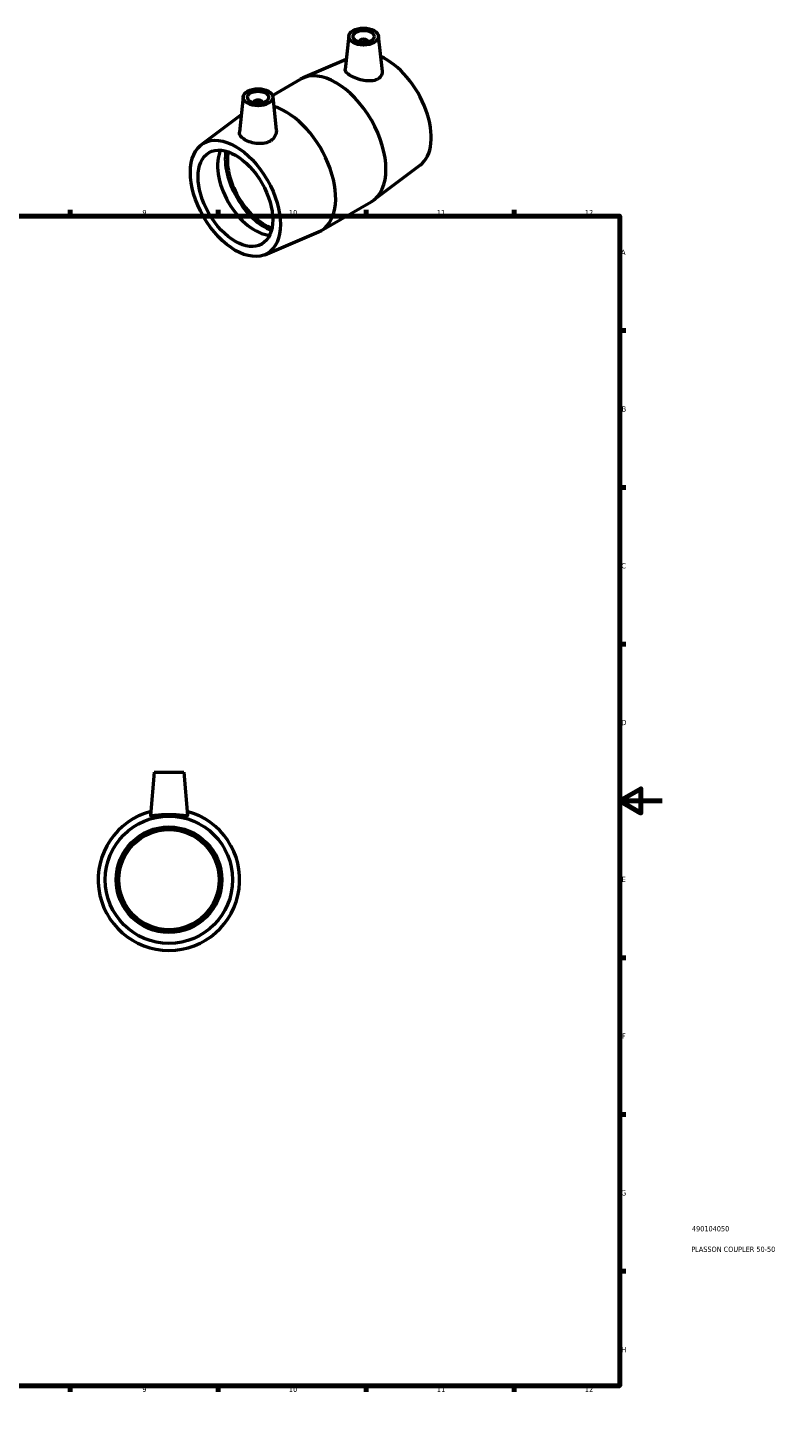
# Model space of a CAD drawing. Header units: millimetres. Extents: x 0 to 895, y 0 to 752.
# Tile 5 of 5: x 541 to 895, y 0 to 663. Entities that reach past the tile are written whole.
import ezdxf

# ---------------------------------------------------------------- set-up
doc = ezdxf.new("R2010")
doc.units = ezdxf.units.MM
for name, color, linetype, lineweight in [('Border (ISO)', 7, 'Continuous', 70), ('Title (ISO)', 7, 'Continuous', 50), ('Visible (ISO)', 7, 'Continuous', 50)]:
    doc.layers.add(name, color=color, linetype=linetype, lineweight=lineweight)
doc.styles.add('Note Text (ISO)', font='tahoma.ttf')

# ---------------------------------------------------------------- blocks, each defined once
blk = doc.blocks.new('Borders Default Border')
at = {"layer": 'Border (ISO)'}
for p, q in [((70.08, 574), (70.08, 576.9)), ((140.17, 574), (140.17, 576.9)), ((210.25, 574), (210.25, 576.9)), ((280.33, 574), (280.33, 576.9)), ((350.42, 574), (350.42, 576.9)), ((490.58, 574), (490.58, 576.9)), ((560.67, 574), (560.67, 576.9)), ((630.75, 574), (630.75, 576.9)), ((700.83, 574), (700.83, 576.9)), ((770.92, 574), (770.92, 576.9)), ((20, 519.75), (17.1, 519.75)), ((821, 519.75), (823.9, 519.75)), ((20, 445.5), (17.1, 445.5)), ((821, 445.5), (823.9, 445.5)), ((20, 371.25), (17.1, 371.25)), ((821, 371.25), (823.9, 371.25)), ((20, 222.75), (17.1, 222.75)), ((821, 222.75), (823.9, 222.75)), ((20, 148.5), (17.1, 148.5)), ((821, 148.5), (823.9, 148.5)), ((20, 74.25), (17.1, 74.25)), ((821, 74.25), (823.9, 74.25)), ((70.08, 20), (70.08, 17.1)), ((140.17, 20), (140.17, 17.1)), ((210.25, 20), (210.25, 17.1)), ((280.33, 20), (280.33, 17.1)), ((350.42, 20), (350.42, 17.1)), ((490.58, 20), (490.58, 17.1)), ((560.67, 20), (560.67, 17.1)), ((630.75, 20), (630.75, 17.1)), ((700.83, 20), (700.83, 17.1)), ((770.92, 20), (770.92, 17.1))]:
    blk.add_line(p, q, dxfattribs=at)
at = {"layer": 'Border (ISO)', "flags": 128}
for points in [[(420.5, 594), (420.5, 574), (414.73, 584), (426.27, 584), (420.5, 574)], [(20, 20), (20, 574), (821, 574), (821, 20), (20, 20)], [(0, 297), (20, 297), (10, 302.77), (10, 291.23), (20, 297)], [(841, 297), (821, 297), (831, 302.77), (831, 291.23), (821, 297)], [(420.5, 0), (420.5, 20), (414.73, 10), (426.27, 10), (420.5, 20)]]:
    blk.add_lwpolyline(points, dxfattribs=at)
at = {"layer": 'Border (ISO)', "color": 232, "true_color": 0xca0064, "char_height": 2.5, "attachment_point": 7, "style": 'Note Text (ISO)'}
for s, insert in [('1', (34.48, 574.4)), ('2', (104.37, 574.4)), ('3', (174.43, 574.35)), ('4', (244.42, 574.4)), ('5', (314.64, 574.35)), ('6', (384.66, 574.35)), ('7', (454.77, 574.4)), ('8', (524.81, 574.34)), ('9', (594.88, 574.35)), ('10', (664.29, 574.35)), ('11', (734.37, 574.4)), ('12', (804.46, 574.4)), ('A', (17.29, 555.62)), ('A', (821.59, 555.62)), ('B', (17.59, 481.37)), ('B', (821.89, 481.37)), ('C', (17.43, 407.08)), ('C', (821.73, 407.08)), ('D', (17.43, 332.88)), ('D', (821.73, 332.88)), ('E', (17.64, 258.63)), ('E', (821.94, 258.63)), ('F', (17.7, 184.38)), ('F', (822, 184.38)), ('G', (17.31, 110.08)), ('G', (821.61, 110.08)), ('H', (17.44, 35.88)), ('H', (821.74, 35.88)), ('1', (34.48, 17.1)), ('2', (104.37, 17.1)), ('3', (174.43, 17.05)), ('4', (244.42, 17.1)), ('5', (314.64, 17.05)), ('6', (384.66, 17.05)), ('7', (454.77, 17.1)), ('8', (524.81, 17.04)), ('9', (594.88, 17.05)), ('10', (664.29, 17.05)), ('11', (734.37, 17.1)), ('12', (804.46, 17.1))]:
    blk.add_mtext(s, dxfattribs=dict(at, insert=insert))
blk = doc.blocks.new('Title Blocks ISO')
at = {"layer": 'Title (ISO)', "color": 232, "true_color": 0xca0064, "style": 'Note Text (ISO)'}
for tag, p in [('PART_NUMBER_001', (34.16, 73.14)), ('DESCRIPTION_001', (33.84, 63.4))]:
    blk.add_attdef(tag, p, '', height=2.5, dxfattribs=at)

msp = doc.modelspace()

# ---------------------------------------------------------------- linework, layer by layer
at = {"layer": 'Visible (ISO)'}
for p, q in [((692.656, 659.311), (690.959, 643.482)), ((697.642, 656.424), (697.642, 656.61)), ((701.642, 656.424), (701.642, 656.61)), ((706.629, 659.311), (708.424, 642.574)), ((691.455, 648.112), (671.056, 639.468)), ((656.476, 631.168), (669.832, 638.859)), ((642.663, 630.523), (640.862, 613.72)), ((656.637, 630.523), (658.314, 614.877)), ((647.65, 627.822), (647.65, 627.635)), ((651.65, 627.822), (651.65, 627.635)), ((622.864, 607.86), (641.754, 622.046)), ((726.428, 598.088), (704.408, 581.551)), ((679.461, 567.089), (703.267, 580.798)), ((652.881, 555.735), (678.236, 566.48)), ((600.464, 310.677), (598.662, 290.087)), ((600.464, 310.677), (614.464, 310.677)), ((614.464, 310.677), (616.265, 290.087))]:
    msp.add_line(p, q, dxfattribs=at)
for radius in [30.15, 25, 23.75]:
    msp.add_circle((607.464, 259.677), radius, dxfattribs=at)
msp.add_arc((607.464, 259.677), 33.5, 104.928361, 75.071639, dxfattribs=at)
for centre, major_axis, ratio in [((699.642, 659.063), (7, 0), 0.5758617), ((699.642, 659.063), (5, 0), 0.5758617), ((649.65, 630.274), (7, 0), 0.5758617), ((649.65, 630.274), (5, 0), 0.5758617), ((638.937, 582.41), (15.046, -26.127), 0.5780931), ((638.937, 582.41), (12.476, -21.665), 0.5780931)]:
    msp.add_ellipse(centre, major_axis=major_axis, ratio=ratio, dxfattribs=at)
for centre, major_axis, ratio, start_param, end_param in [((699.642, 656.61), (-2, 0), 0.5758617, 2.9729035, 6.4518745), ((710.355, 623.537), (15.046, -26.127), 0.5780931, 0.0705551, 2.4840534), ((686.549, 609.828), (-16.718, 29.031), 0.5780931, 3.1415927, 6.2831853), ((649.65, 627.822), (-2, 0), 0.5758617, 2.9729035, 6.4518745), ((662.743, 596.119), (16.718, -29.031), 0.5780931, 6.2126302, 8.8807367), ((648.177, 587.731), (12.476, -21.665), 0.5780931, 3.5193841, 5.9053939), ((652.797, 590.391), (-13.169, 22.868), 0.5780931, 0.6102366, 2.5313561), ((652.797, 590.391), (-12.476, 21.665), 0.5780931, 0.5863241, 2.5552685)]:
    msp.add_ellipse(centre, major_axis=major_axis, ratio=ratio, start_param=start_param, end_param=end_param, dxfattribs=at)
for points, knots in [([(706.088, 638.75), (705.304, 638.362), (704.304, 638.108), (702.112, 637.949), (700.92, 638.04), (698.701, 638.425), (697.523, 638.74), (695.345, 639.521), (694.343, 639.985), (692.755, 640.899), (692.072, 641.405), (691.171, 642.398), (690.951, 642.887), (690.95, 643.381), (690.953, 643.431), (690.959, 643.482)], [0, 0, 0, 0, 0.3437015, 0.3437015, 0.687403, 0.687403, 1.0242268, 1.0242268, 1.3610505, 1.3610505, 1.6978743, 1.6978743, 2.0346981, 2.0346981, 2.0732381, 2.0732381, 2.0732381, 2.0732381]), ([(708.423, 642.574), (708.433, 642.484), (708.439, 642.394), (708.464, 641.621), (708.277, 640.897), (707.458, 639.642), (706.825, 639.114), (706.088, 638.75)], [4.62750253, 4.62750253, 4.62750253, 4.62750253, 4.66945401, 4.66945401, 4.99257451, 4.99257451, 5.31569501, 5.31569501, 5.31569501, 5.31569501]), ([(655.647, 609.703), (654.868, 609.194), (653.888, 608.794), (651.756, 608.348), (650.603, 608.3), (648.448, 608.458), (647.299, 608.675), (645.183, 609.315), (644.216, 609.736), (642.683, 610.619), (642.013, 611.141), (641.108, 612.241), (640.872, 612.821), (640.846, 613.489), (640.85, 613.604), (640.863, 613.72)], [0, 0, 0, 0, 0.3231205, 0.3231205, 0.646241, 0.646241, 0.971519, 0.971519, 1.296797, 1.296797, 1.622075, 1.622075, 1.9473529, 1.9473529, 2.0130511, 2.0130511, 2.0130511, 2.0130511]), ([(658.313, 614.877), (658.332, 614.704), (658.342, 614.531), (658.342, 613.522), (658.115, 612.613), (657.183, 610.972), (656.476, 610.243), (655.647, 609.703)], [4.55849565, 4.55849565, 4.55849565, 4.55849565, 4.62829202, 4.62829202, 4.97199352, 4.97199352, 5.31569501, 5.31569501, 5.31569501, 5.31569501]), ([(616.262, 290.055), (616.233, 289.952), (615.987, 289.908), (615.059, 289.94), (614.376, 290.013), (612.821, 290.176), (611.842, 290.275), (609.705, 290.42), (608.548, 290.462), (606.379, 290.462), (605.222, 290.42), (603.086, 290.275), (602.107, 290.176), (600.552, 290.013), (599.869, 289.94), (598.94, 289.908), (598.695, 289.952), (598.662, 290.065), (598.661, 290.076), (598.663, 290.087)], [0, 0, 0, 0, 0.3231205, 0.3231205, 0.646241, 0.646241, 0.971519, 0.971519, 1.296797, 1.296797, 1.622075, 1.622075, 1.9473529, 1.9473529, 2.2704734, 2.2704734, 2.5935939, 2.5935939, 2.625309, 2.625309, 2.625309, 2.625309])]:
    msp.add_open_spline(points, degree=3, knots=knots, dxfattribs=at)
msp.add_open_spline([(616.265, 290.087), (616.266, 290.076), (616.265, 290.065), (616.262, 290.055)], degree=3, dxfattribs=at)

# ---------------------------------------------------------------- block references
msp.add_blockref('Borders Default Border', (0, 0))
msp.add_blockref('Title Blocks ISO', (821, 20)).add_auto_attribs({'PART_NUMBER_001': '490104050', 'DESCRIPTION_001': 'PLASSON COUPLER 50-50'})

doc.saveas('drawing.dxf')
